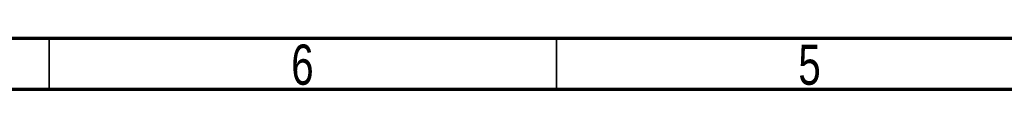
# Paper-space layout 'Sheet2' of a CAD drawing. Header units: millimetres. Extents: x 15 to 415, y 5 to 473.
# Tile 8 of 30: x 112 to 209, y 5 to 10. Entities that reach past the tile are written whole.
import ezdxf

# ---------------------------------------------------------------- set-up
doc = ezdxf.new("R2010")
doc.units = ezdxf.units.MM
doc.styles.add('SLDTEXTSTYLE0', font='TXT', dxfattribs={"width": 0.75})

psp = doc.layouts.new('Sheet2')

# ---------------------------------------------------------------- linework, layer by layer
at = {"color": 7, "linetype": 'Continuous', "lineweight": 70}
for p, q in [((410, 10), (20, 10)), ((415, 5), (15, 5))]:
    psp.add_line(p, q, dxfattribs=at)
at = {"color": 7, "linetype": 'Continuous', "lineweight": 35}
for p, q in [((115, 10), (115, 5)), ((165, 10), (165, 5))]:
    psp.add_line(p, q, dxfattribs=at)

# ---------------------------------------------------------------- texts
at = {"color": 7, "linetype": 'Continuous', "lineweight": 0, "char_height": 3.969, "attachment_point": 2, "style": 'SLDTEXTSTYLE0'}
for s, insert in [('6', (139.96, 9.422)), ('5', (189.96, 9.422))]:
    psp.add_mtext(s, dxfattribs=dict(at, insert=insert))

doc.saveas('drawing.dxf')
